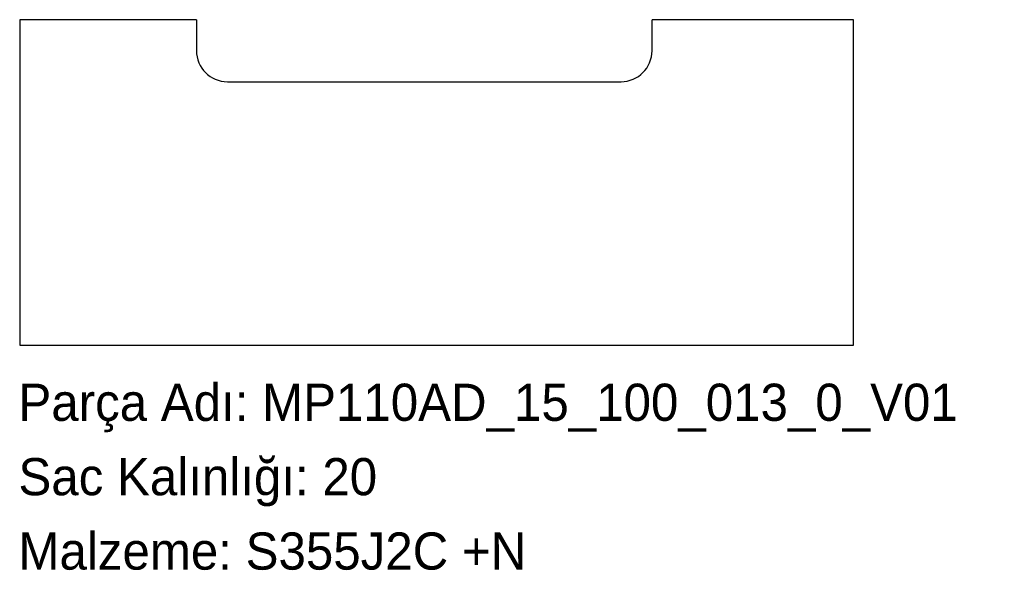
# Model space of a CAD drawing. Header units: millimetres. Extents: x 0 to 318, y -72 to 105.
import ezdxf

# ---------------------------------------------------------------- set-up
doc = ezdxf.new("R2010")
doc.units = ezdxf.units.MM
doc.linetypes.add('SLD-Katı', pattern=[0])
doc.linetypes.add('SLD-Sürekli', pattern=[0])
doc.layers.add('METIN', color=96, linetype='SLD-Katı')
doc.styles.add('SLDTEXTSTYLE0', font='ARIAL.TTF', dxfattribs={"width": 0.948, "bigfont": 'bigfont'})
doc.styles.add('SLDTEXTSTYLE1', font='ARIAL.TTF', dxfattribs={"width": 0.948})

msp = doc.modelspace()

# ---------------------------------------------------------------- linework, layer by layer
at = {"color": 7, "linetype": 'SLD-Sürekli', "lineweight": 25}
for p, q in [((0.4, 105.4), (0.4, 0.4)), ((57.4, 105.4), (0.4, 105.4)), ((57.4, 105.4), (57.4, 95.4)), ((204.4, 95.4), (204.4, 105.4)), ((269.4, 105.4), (204.4, 105.4)), ((269.4, 0.4), (269.4, 105.4)), ((67.4, 85.4), (194.4, 85.4)), ((0.4, 0.4), (269.4, 0.4))]:
    msp.add_line(p, q, dxfattribs=at)
for centre, start, end in [((67.4, 95.4), 180, 270), ((194.4, 95.4), 270, 0)]:
    msp.add_arc(centre, 10, start, end, dxfattribs=at)

# ---------------------------------------------------------------- texts
at = {"layer": 'METIN', "char_height": 12, "attachment_point": 1}
for s, insert, style in [('Parça Adı: MP110AD_15_100_013_0_V01', (0, -12.03), 'SLDTEXTSTYLE0'), ('Sac Kalınlığı: 20', (0, -36.03), 'SLDTEXTSTYLE0'), ('Malzeme: S355J2C +N', (0, -60.03), 'SLDTEXTSTYLE1')]:
    msp.add_mtext(s, dxfattribs=dict(at, insert=insert, style=style))

doc.saveas('drawing.dxf')
